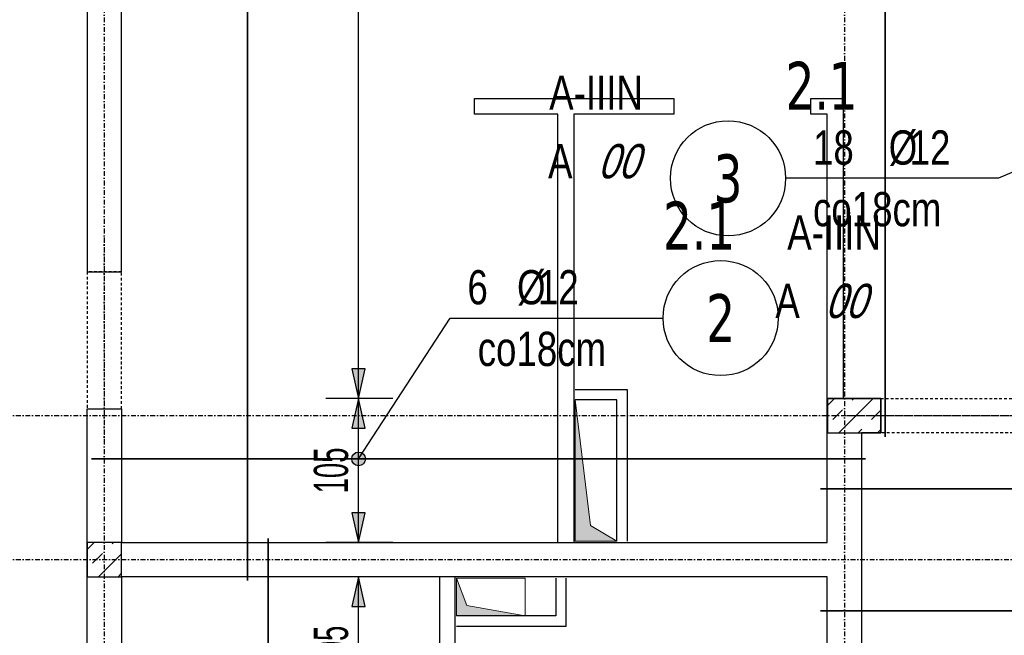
# Model space of a CAD drawing. Header units: millimetres. Extents: x 7622 to 13136, y -11868 to -7450.
# Tile 8 of 19: x 8063 to 8782, y -9178 to -8729. Entities that reach past the tile are written whole.
import ezdxf
from ezdxf.enums import TextEntityAlignment as Align

# ---------------------------------------------------------------- set-up
doc = ezdxf.new("R2010")
doc.units = ezdxf.units.MM
doc.header["$LTSCALE"] = 10
doc.linetypes.add('MO', pattern=[0.7, 0.35, -0.17, 0.01, -0.17])
doc.linetypes.add('MP', pattern=[0.36, 0.2, -0.16])
for name, color, linetype in [('BA_szr', 1, 'Continuous'), ('BA_wym', 1, 'Continuous'), ('BD_lpm', 1, 'MP'), ('BD_osm', 1, 'MO'), ('BD_wic', 1, 'Continuous'), ('BD_wig', 3, 'Continuous'), ('BZ_odn', 1, 'Continuous'), ('BZ_opi1', 7, 'Continuous'), ('BZ_opi2', 4, 'Continuous'), ('BZ_P_wid', 3, 'Continuous'), ('BZ_wym', 1, 'Continuous')]:
    doc.layers.add(name, color=color, linetype=linetype)
doc.layers.add('BZ_pom', color=6, linetype='Continuous', plot=False)
doc.layers.add('Nowe_A-Przebicia_Nr_pióra__1', color=7, linetype='Continuous', lineweight=13)
doc.layers.add('Nowe_A-Przebicia_Nr_pióra__102', color=7, linetype='Continuous', lineweight=5, true_color=0xcccccc)
doc.styles.add('BIKTBG', font='tahoma.ttf', dxfattribs={"width": 0.85})
doc.styles.add('BIKTS', font='bikromsw.shx', dxfattribs={"width": 0.8})
doc.styles.add('BIKWYM', font='bikromsw.shx', dxfattribs={"width": 0.6})
doc.dimstyles.new('BZ_KP_100_cm', dxfattribs={"dimtxt": 25, "dimasz": 1.666667, "dimexe": 24, "dimexo": 0, "dimgap": 0, "dimtad": 0, "dimdec": 1, "dimrnd": 0.5, "dimzin": 9, "dimdsep": 46, "dimtxsty": 'BIKWYM', "dimblk": 'WYM-KR', "dimblk1": 'WYM-KP', "dimblk2": 'WYM-KP', "dimsah": 1, "dimcen": 0, "dimdle": 20, "dimclrd": 256, "dimclre": 256, "dimclrt": 7, "dimadec": 0, "dimazin": 0, "dimtfac": 0.033333, "dimtdec": 1, "dimtmove": 0, "dimatfit": 3, "dimldrblk": 'WYM-KP', "dimfxl": 1, "dimtvp": 0.8, "dimtolj": 1, "dimarcsym": 0})
doc.dimstyles.new('BZ_ST_100_cm', dxfattribs={"dimtxt": 25, "dimasz": 1.666667, "dimexe": 24, "dimexo": 0, "dimgap": 0, "dimtad": 0, "dimdec": 1, "dimrnd": 0.5, "dimdsep": 46, "dimtxsty": 'BIKWYM', "dimblk": 'WYM-ST', "dimcen": 0, "dimdle": 20, "dimclrd": 256, "dimclre": 256, "dimclrt": 7, "dimadec": 0, "dimazin": 0, "dimtfac": 0.033333, "dimtdec": 1, "dimtix": 1, "dimtmove": 2, "dimatfit": 3, "dimldrblk": 'WYM-ST', "dimfxl": 25, "dimfxlon": 1, "dimtvp": 0.8, "dimtolj": 1, "dimtzin": 0, "dimarcsym": 0})

# ---------------------------------------------------------------- blocks, each defined once
blk = doc.blocks.new('WYM-ST')
blk.add_hatch(color=256).paths.add_polyline_path([(-13, 2.88), (0, 0), (-13, -2.88)])
blk.add_lwpolyline([(0, 0), (-13, 2.88), (-13, -2.88), (0, 0)])
blk = doc.blocks.new('*D172')
at = {"layer": 'BA_wym', "lineweight": -2}
for p, q in [((8335.73, -9135.57), (8286.73, -9135.57)), ((8310.73, -9238.9), (8310.73, -9137.23)), ((8335.73, -9240.57), (8286.73, -9240.57))]:
    blk.add_line(p, q, dxfattribs=at)
at = {"layer": 'Defpoints', "color": 0}
for p in [(8310.73, -9135.57), (8652.71, -9135.57), (8652.7, -9240.57)]:
    blk.add_point(p, dxfattribs=at)
at = {"layer": 'BA_wym', "lineweight": -2, "xscale": 1.666666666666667, "yscale": 1.666666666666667, "zscale": 1.666666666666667}
for p, rotation in [((8310.73, -9135.57), 90), ((8310.73, -9240.57), 270)]:
    blk.add_blockref('WYM-ST', p, dxfattribs=dict(at, rotation=rotation))
at = {"layer": 'BA_wym', "color": 7, "insert": (8290.73, -9188.07), "char_height": 25, "attachment_point": 5, "rotation": 90, "style": 'BIKWYM'}
blk.add_mtext('\\A1;105', dxfattribs=at)
blk = doc.blocks.new('*D173')
at = {"layer": 'BA_wym', "lineweight": -2}
for p, q in [((8335.73, -9005.57), (8286.73, -9005.57)), ((8310.73, -9108.9), (8310.73, -9007.23)), ((8335.73, -9110.57), (8286.73, -9110.57))]:
    blk.add_line(p, q, dxfattribs=at)
at = {"layer": 'Defpoints', "color": 0}
for p in [(8310.73, -9005.57), (8652.71, -9005.57), (8652.7, -9110.57)]:
    blk.add_point(p, dxfattribs=at)
at = {"layer": 'BA_wym', "lineweight": -2, "xscale": 1.666666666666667, "yscale": 1.666666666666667, "zscale": 1.666666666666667}
for p, rotation in [((8310.73, -9005.57), 90), ((8310.73, -9110.57), 270)]:
    blk.add_blockref('WYM-ST', p, dxfattribs=dict(at, rotation=rotation))
at = {"layer": 'BA_wym', "color": 7, "insert": (8290.73, -9058.07), "char_height": 25, "attachment_point": 5, "rotation": 90, "style": 'BIKWYM'}
blk.add_mtext('\\A1;105', dxfattribs=at)
blk = doc.blocks.new('WYM-KP')
blk.add_hatch(color=256).paths.add_polyline_path([(3, 0, 1), (-3, 0, 1)])
blk.add_circle((0, 0), 3)
blk = doc.blocks.new('WYM-KR')
at = {"color": 7, "linetype": 'ByBlock'}
blk.add_line((6.24, 6.24), (-6.24, -6.24), dxfattribs=at)
at = {"linetype": 'ByBlock'}
blk.add_line((11.52, 0), (-11.52, 0), dxfattribs=at)
blk = doc.blocks.new('bik_BlkOpPret', base_point=(1524.45, 7050.26))
at = {"layer": 'BZ_opi1', "style": 'BIKTS', "width": 0.6}
for tag, p in [('SZTUK', (1533.83, 7057.76)), ('PRZEDR_FI', (1554.72, 7057.76)), ('PRZEKROJ', (1563.29, 7057.76)), ('PRZEDR_L', (1533.83, 7024.01)), ('DLUGOSC', (1568.65, 7024.01)), ('UWAGA', (1533.83, 6997.76))]:
    blk.add_attdef(tag, p, '', height=18.75, dxfattribs=at)
at = {"layer": 'BZ_opi2', "style": 'BIKTBG', "width": 0.6}
blk.add_attdef('NUMER', text='', height=26.25, dxfattribs=at).set_placement((1620.77, 7050.26), align=Align.MIDDLE_CENTER)
at = {"layer": 'BZ_pom', "width": 0.6}
for tag, p, height, style in [('POZYCJA', (1589.27, 7087.76), 26.25, 'BIKTBG'), ('GATUNEK', (1630.22, 7087.76), 18.75, 'BIKTS'), ('METODA_L', (1639.09, 7050.26), 18.75, 'BIKTS'), ('EURO_KOD', (1663.74, 7050.26), 18.75, 'BIKTS')]:
    blk.add_attdef(tag, p, '', height=height, dxfattribs=dict(at, style=style))
at = {"layer": 'BZ_wym', "width": 0.6}
for tag, p, height, style, flags in [('PRZEDR_NR', (1533.83, 6969.63), 26.25, 'BIKTBG', 1), ('PRZEDR_SZT', (1533.83, 6941.51), 18.75, 'BIKTS', 1), ('TYP_PRETA', (1533.83, 6913.38), 18.75, 'BIKTS', 3), ('EURO_KOD_SEGMENTY', (1567.58, 6885.26), 18.75, 'BIKTS', 3), ('HAK_1', (1533.83, 6857.13), 18.75, 'BIKTS', 3), ('HAK_2', (1533.83, 6829.01), 18.75, 'BIKTS', 3), ('ID', (1533.83, 6800.88), 18.75, 'BIKTS', 3), ('ID_C', (1533.83, 6772.76), 18.75, 'BIKTS', 3), ('b_atr_0', (1533.83, 6744.63), 18.75, 'BIKTS', 3)]:
    blk.add_attdef(tag, p, '', height=height, dxfattribs=dict(at, style=style, flags=flags))
blk = doc.blocks.new('*D174')
at = {"layer": 'BA_wym', "lineweight": -2}
for p, q in [((8285.73, -8190.57), (8334.73, -8190.57)), ((8310.73, -9003.9), (8310.73, -8192.23)), ((8335.73, -9005.57), (8286.73, -9005.57))]:
    blk.add_line(p, q, dxfattribs=at)
at = {"layer": 'Defpoints', "color": 0}
for p in [(8137.71, -8190.57), (8310.73, -8190.57), (8652.71, -9005.57)]:
    blk.add_point(p, dxfattribs=at)
at = {"layer": 'BA_wym', "lineweight": -2, "xscale": 1.666666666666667, "yscale": 1.666666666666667, "zscale": 1.666666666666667}
for p, rotation in [((8310.73, -8190.57), 90), ((8310.73, -9005.57), 270)]:
    blk.add_blockref('WYM-ST', p, dxfattribs=dict(at, rotation=rotation))
at = {"layer": 'BA_wym', "color": 7, "insert": (8290.73, -8598.07), "char_height": 25, "attachment_point": 5, "rotation": 90, "style": 'BIKWYM'}
blk.add_mtext('\\A1;815', dxfattribs=at)
blk = doc.blocks.new('*D182')
at = {"layer": 'BA_wym', "lineweight": -2}
for p, q in [((8919.82, -9030.57), (8968.82, -9030.57)), ((8944.82, -9213.9), (8944.82, -9032.23)), ((8919.82, -9215.57), (8968.82, -9215.57))]:
    blk.add_line(p, q, dxfattribs=at)
at = {"layer": 'Defpoints', "color": 0}
for p in [(8577.08, -9030.57), (8944.82, -9030.57), (8577.08, -9215.57)]:
    blk.add_point(p, dxfattribs=at)
at = {"layer": 'BA_wym', "lineweight": -2, "xscale": 1.666666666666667, "yscale": 1.666666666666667, "zscale": 1.666666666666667}
for p, rotation in [((8944.82, -9030.57), 90), ((8944.82, -9215.57), 270)]:
    blk.add_blockref('WYM-ST', p, dxfattribs=dict(at, rotation=rotation))
at = {"layer": 'BA_wym', "color": 7, "insert": (8924.82, -9123.07), "char_height": 25, "attachment_point": 5, "rotation": 90, "style": 'BIKWYM'}
blk.add_mtext('\\A1;185', dxfattribs=at)
blk = doc.blocks.new('*D192')
at = {"layer": 'BA_wym', "lineweight": -2}
for p, q in [((8137.71, -8409.01), (8137.71, -8360.01)), ((8652.7, -8409.01), (8652.7, -8360.01)), ((8651.04, -8384.01), (8139.37, -8384.01))]:
    blk.add_line(p, q, dxfattribs=at)
at = {"layer": 'Defpoints', "color": 0}
for p in [(8137.71, -8384.01), (8652.7, -8911.58), (8137.71, -9016.58)]:
    blk.add_point(p, dxfattribs=at)
at = {"layer": 'BA_wym', "lineweight": -2, "xscale": 1.666666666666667, "yscale": 1.666666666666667, "zscale": 1.666666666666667}
for p, rotation in [((8137.71, -8384.01), 179.9999992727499), ((8652.7, -8384.01), 359.9999992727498)]:
    blk.add_blockref('WYM-ST', p, dxfattribs=dict(at, rotation=rotation))
at = {"layer": 'BA_wym', "color": 7, "insert": (8395.2, -8364.01), "char_height": 25, "attachment_point": 5, "rotation": 360, "style": 'BIKWYM'}
blk.add_mtext('\\A1;515', dxfattribs=at)
blk = doc.blocks.new('*D195')
at = {"layer": 'BA_wym', "lineweight": -2}
for p, q in [((8652.75, -8409.01), (8652.75, -8360.01)), ((8802.71, -8409.01), (8802.71, -8360.01)), ((8801.04, -8384.01), (8654.42, -8384.01))]:
    blk.add_line(p, q, dxfattribs=at)
at = {"layer": 'Defpoints', "color": 0}
for p in [(8652.75, -8384.01), (8652.75, -8911.58), (8802.71, -8911.58)]:
    blk.add_point(p, dxfattribs=at)
at = {"layer": 'BA_wym', "lineweight": -2, "xscale": 1.666666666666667, "yscale": 1.666666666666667, "zscale": 1.666666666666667}
for p, rotation in [((8652.75, -8384.01), 179.9999992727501), ((8802.71, -8384.01), 359.9999992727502)]:
    blk.add_blockref('WYM-ST', p, dxfattribs=dict(at, rotation=rotation))
at = {"layer": 'BA_wym', "color": 7, "insert": (8727.73, -8364.01), "char_height": 25, "attachment_point": 5, "rotation": 360, "style": 'BIKWYM'}
blk.add_mtext('\\A1;150', dxfattribs=at)

msp = doc.modelspace()

# ---------------------------------------------------------------- hatches: boundary and pattern name
at = {"layer": 'BA_szr'}
h = msp.add_hatch(dxfattribs=at)
h.set_pattern_fill('BIK_ZELBET', color=256, scale=100, angle=45, pattern_type=2)
h.set_pattern_definition([(45, (-2961.027, -10074.417), (-14.142136, 14.142136), []), (45, (-2968.098, -10067.346), (-14.142136, 14.142136), [10, -10])])
h.paths.add_polyline_path([(8652.75, -9030.57), (8691.75, -9030.57), (8691.75, -9005.57), (8652.75, -9005.57)])
h = msp.add_hatch(dxfattribs=at)
h.set_pattern_fill('BIK_ZELBET', color=256, scale=100, angle=45, pattern_type=2)
h.set_pattern_definition([(45, (-3501.071, -10179.417), (-14.142136, 14.142136), []), (45, (-3508.142, -10172.346), (-14.142136, 14.142136), [10, -10])])
h.paths.add_polyline_path([(8112.71, -9135.57), (8137.71, -9135.57), (8137.71, -9110.57), (8112.71, -9110.57)])
at = {"layer": 'Nowe_A-Przebicia_Nr_pióra__102', "linetype": 'Continuous', "lineweight": 5, "true_color": 0xcccccc}
for points in [[(8499.21, -9109.57), (8468.71, -9109.57), (8468.71, -9006.6), (8480.03, -9098.24)], [(8432.19, -9164.07), (8382.21, -9164.07), (8382.21, -9136.57), (8389.7, -9156.58)]]:
    msp.add_hatch(color=254, dxfattribs=at).paths.add_polyline_path(points)

# ---------------------------------------------------------------- linework, layer by layer
at = {"layer": 'BD_lpm'}
for points in [[(8137.71, -8913.07), (8112.71, -8913.07), (8112.71, -9013.07), (8137.71, -9013.07)], [(8791.75, -9030.57), (8691.75, -9030.57), (8691.75, -9005.57), (8791.75, -9005.57)]]:
    msp.add_lwpolyline(points, close=True, dxfattribs=at)
at = {"layer": 'BD_osm', "color": 5}
for p, q in [((8125.21, -8888.07), (8125.21, -9038.07)), ((8666.75, -9018.07), (8816.75, -9018.07))]:
    msp.add_line(p, q, dxfattribs=at)
at = {"layer": 'BD_osm'}
for points in [[(8125.21, -7754.57), (8125.21, -10627.02)], [(8665.21, -7754.57), (8665.21, -10627.02)], [(7752.71, -9018.07), (11077.71, -9018.07)], [(7752.71, -9123.07), (11077.71, -9123.07)]]:
    msp.add_lwpolyline(points, dxfattribs=at)
at = {"layer": 'BD_wic', "color": 8}
for points in [[(8456.21, -9110.57), (8456.21, -8798.07), (8395.21, -8798.07), (8395.21, -8786.57), (8540.71, -8786.57), (8540.71, -8798.07), (8467.71, -8798.07), (8467.71, -9110.57)], [(8652.71, -9005.57), (8652.71, -8798.07), (8640.71, -8798.07), (8640.71, -8786.57), (8664.21, -8786.57), (8664.21, -9005.57)], [(8468.71, -8999.1), (8506.71, -8999.1), (8506.71, -9109.57)], [(8499.21, -9109.57), (8499.21, -9006.6), (8468.71, -9006.6)], [(8369.71, -9135.57), (8369.71, -9390.08), (8381.21, -9390.08), (8381.21, -9329.06)], [(8381.21, -9329.06), (8486.19, -9329.06), (8486.19, -9317.56), (8381.21, -9317.56), (8381.21, -9135.57)], [(8382.21, -9171.57), (8462.21, -9171.57), (8462.21, -9136.57)], [(8454.71, -9136.57), (8454.71, -9164.07), (8382.21, -9164.07)]]:
    msp.add_lwpolyline(points, dxfattribs=at)
at = {"layer": 'BD_wig'}
for points in [[(8137.71, -8658.07), (8112.71, -8658.07), (8112.71, -8913.07), (8137.71, -8913.07)], [(8652.75, -9030.57), (8691.75, -9030.57), (8691.75, -9005.57), (8652.75, -9005.57)], [(8112.71, -9135.57), (8137.71, -9135.57), (8137.71, -9110.57), (8112.71, -9110.57)]]:
    msp.add_lwpolyline(points, close=True, dxfattribs=at)
msp.add_lwpolyline([(8112.71, -9013.07), (8137.71, -9013.07), (8137.71, -9110.57), (8652.71, -9110.57), (8652.71, -9005.57), (8691.75, -9005.57), (8691.75, -9030.57), (8677.71, -9030.57), (8677.71, -9215.57), (8688.71, -9215.57), (8688.71, -9240.57), (8652.71, -9240.57), (8652.71, -9135.57), (8137.71, -9135.57), (8137.71, -9273.07), (8112.71, -9273.07), (8112.71, -9013.07)], dxfattribs=at)
at = {"layer": 'BZ_odn'}
for centre in [(8580.3, -8844.91), (8574.9, -8946.87)]:
    msp.add_circle(centre, 42, dxfattribs=at)
at = {"layer": 'BZ_P_wid', "const_width": 1.2}
for points in [[(8229.69, -9138.57), (8229.69, -8168.57)], [(8695, -9033.57), (8695, -8168.57)], [(8115.71, -9049.65), (8680.71, -9049.65)], [(9047.71, -9071.39), (8647.71, -9071.39)], [(8244.69, -9107.57), (8244.69, -9987.57)], [(8647.71, -9160.55), (9847.71, -9160.55)]]:
    msp.add_lwpolyline(points, dxfattribs=at)
at = {"layer": 'Nowe_A-Przebicia_Nr_pióra__1', "color": 7, "linetype": 'Continuous', "lineweight": 13}
for p, q in [((8480.03, -9098.24), (8468.71, -9006.6)), ((8468.71, -9109.57), (8468.71, -9006.6)), ((8499.21, -9006.6), (8468.71, -9006.6)), ((8499.21, -9109.57), (8499.21, -9006.6)), ((8499.21, -9109.57), (8480.03, -9098.24)), ((8499.21, -9109.57), (8468.71, -9109.57)), ((8389.7, -9156.58), (8382.21, -9136.57)), ((8382.21, -9136.57), (8432.19, -9136.57)), ((8382.21, -9164.07), (8382.21, -9136.57)), ((8432.19, -9136.57), (8432.19, -9164.07)), ((8432.19, -9164.07), (8389.7, -9156.58)), ((8432.19, -9164.07), (8382.21, -9164.07))]:
    msp.add_line(p, q, dxfattribs=at)

# ---------------------------------------------------------------- block references
ref = msp.add_blockref('bik_BlkOpPret', (8777.54, -8844.91))
ref.add_attrib('NUMER', '3', dxfattribs={"layer": 'BZ_opi2', "height": 35, "style": 'BIKTBG', "width": 0.8}).set_placement((8580.3, -8844.91), align=Align.MIDDLE_CENTER)
ref.add_attrib('POZYCJA', '2.1', (8622.3, -8794.91), dxfattribs={"layer": 'BZ_pom', "height": 35, "style": 'BIKTBG', "width": 0.8})
ref.add_attrib('SZTUK', '18', (8642.3, -8834.91), dxfattribs={"layer": 'BZ_opi1', "height": 25, "style": 'BIKTS', "width": 0.8})
ref.add_attrib('GATUNEK', 'A-IIIN', (8449.81, -8794.91), dxfattribs={"layer": 'BZ_pom', "height": 25, "style": 'BIKTS', "width": 0.8})
ref.add_attrib('PRZEKROJ', '12', (8712.78, -8834.91), dxfattribs={"layer": 'BZ_opi1', "height": 25, "style": 'BIKTS', "width": 0.8})
ref.add_attrib('UWAGA', 'co18cm', (8642.3, -8879.91), dxfattribs={"layer": 'BZ_opi1', "height": 25, "style": 'BIKTS', "width": 0.8})
ref.add_attrib('METODA_L', 'A', (8448.97, -8844.91), dxfattribs={"layer": 'BZ_pom', "height": 25, "style": 'BIKTS', "width": 0.8})
ref.add_attrib('PRZEDR_FI', '%%c', (8697.54, -8834.91), dxfattribs={"layer": 'BZ_opi1', "height": 25, "style": 'BIKTS', "width": 0.8})
ref.add_attrib('EURO_KOD', '00', (8485.16, -8844.91), dxfattribs={"layer": 'BZ_pom', "height": 25, "style": 'BIKTS', "oblique": 18, "width": 0.8})
ref = msp.add_blockref('bik_BlkOpPret', (8377.66, -8946.87))
ref.add_attrib('NUMER', '2', dxfattribs={"layer": 'BZ_opi2', "height": 35, "style": 'BIKTBG', "width": 0.8}).set_placement((8574.9, -8946.87), align=Align.MIDDLE_CENTER)
ref.add_attrib('POZYCJA', '2.1', (8532.9, -8896.87), dxfattribs={"layer": 'BZ_pom', "height": 35, "style": 'BIKTBG', "width": 0.8})
ref.add_attrib('SZTUK', '6', (8390.16, -8936.87), dxfattribs={"layer": 'BZ_opi1', "height": 25, "style": 'BIKTS', "width": 0.8})
ref.add_attrib('GATUNEK', 'A-IIIN', (8623.49, -8896.87), dxfattribs={"layer": 'BZ_pom', "height": 25, "style": 'BIKTS', "width": 0.8})
ref.add_attrib('PRZEKROJ', '12', (8441.59, -8936.87), dxfattribs={"layer": 'BZ_opi1', "height": 25, "style": 'BIKTS', "width": 0.8})
ref.add_attrib('UWAGA', 'co18cm', (8397.66, -8981.87), dxfattribs={"layer": 'BZ_opi1', "height": 25, "style": 'BIKTS', "width": 0.8})
ref.add_attrib('METODA_L', 'A', (8614.81, -8946.87), dxfattribs={"layer": 'BZ_pom', "height": 25, "style": 'BIKTS', "width": 0.8})
ref.add_attrib('PRZEDR_FI', '%%c', (8426.35, -8936.87), dxfattribs={"layer": 'BZ_opi1', "height": 25, "style": 'BIKTS', "width": 0.8})
ref.add_attrib('EURO_KOD', '00', (8651, -8946.87), dxfattribs={"layer": 'BZ_pom', "height": 25, "style": 'BIKTS', "oblique": 18, "width": 0.8})

# ---------------------------------------------------------------- dimensions: what is measured, and where the dimension line sits
at = {"layer": 'BA_wym'}
for base, p1, p2, angle, picture, middle in [((8310.73, -8190.57), (8652.71, -9005.57), (8137.71, -8190.57), 90, '*D174', (8290.73, -8598.07)), ((8137.71, -8384.01), (8652.7, -8911.58), (8137.71, -9016.58), 360, '*D192', (8395.2, -8364.01)), ((8652.75, -8384.01), (8802.71, -8911.58), (8652.75, -8911.58), 360, '*D195', (8727.73, -8364.01)), ((8310.73, -9005.57), (8652.7, -9110.57), (8652.71, -9005.57), 90, '*D173', (8290.73, -9058.07)), ((8944.82, -9030.57), (8577.08, -9215.57), (8577.08, -9030.57), 90, '*D182', (8924.82, -9123.07)), ((8310.73, -9135.57), (8652.7, -9240.57), (8652.71, -9135.57), 90, '*D172', (8290.73, -9188.07))]:
    dim = msp.add_linear_dim(base=base, p1=p1, p2=p2, angle=angle, dimstyle='BZ_ST_100_cm', override={"dimrnd": 1, "dimblk": 'WYM-ST'}, dxfattribs=at)
    dim.commit()
    dim.dimension.update_dxf_attribs({"geometry": picture, "text_midpoint": middle})

# ---------------------------------------------------------------- leaders
at = {"layer": 'BZ_odn'}
for points in [[(8944.82, -8773.77), (8777.54, -8844.91), (8622.3, -8844.91)], [(8310.73, -9049.65), (8377.66, -8946.87), (8532.9, -8946.87)]]:
    msp.add_leader(points, dimstyle='BZ_KP_100_cm', dxfattribs=at)

doc.saveas('drawing.dxf')
